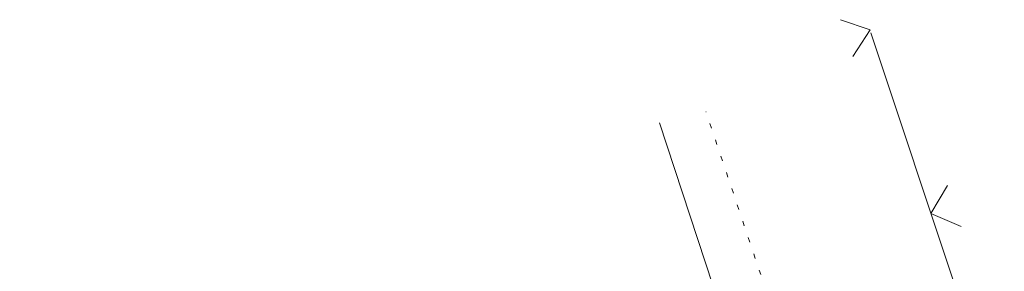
# Model space of a CAD drawing. Header units: millimetres. Extents: x 9396 to 25236, y 15106 to 31102.
# Tile 231 of 256: x 11704 to 11724, y 16824 to 16829. Entities that reach past the tile are written whole.
import ezdxf

# ---------------------------------------------------------------- set-up
doc = ezdxf.new("R2010")
doc.units = ezdxf.units.MM
doc.linetypes.add('DOT', pattern=[0.25, 0, -0.25])
for name, color, linetype, lineweight, true_color in [('1001010', 7, 'Continuous', 9, 0x000000), ('1070000', 7, 'DOT', 9, 0x000000), ('3000260', 7, 'Continuous', 9, 0x000000)]:
    doc.layers.add(name, color=color, linetype=linetype, lineweight=lineweight, true_color=true_color)

msp = doc.modelspace()

# ---------------------------------------------------------------- linework, layer by layer
at = {"layer": '1001010', "color": 253}
msp.add_polyline3d([(11716.674, 16827.017, 0), (11719.798, 16817.517, 0), (11712.702, 16815.184, 0), (11714.038, 16811.177, 0), (11706.778, 16808.757, 0), (11703.616, 16818.244, 0)], dxfattribs=at)
at = {"layer": '1070000', "color": 253}
msp.add_polyline3d([(11705.698, 16805.057, 0), (11705.948, 16806.02, 0), (11706.591, 16807.356, 0), (11707.283, 16807.652, 0), (11715.247, 16810.521, 0), (11713.961, 16814.578, 0), (11721.084, 16816.952, 0), (11717.622, 16827.241, 0)], dxfattribs=at)
at = {"layer": '3000260', "color": 253}
msp.add_line((11726.698, 16811.717), (11720.986, 16828.849), dxfattribs=at)
for points in [[(11720.621, 16828.367, 0), (11720.971, 16828.907, 0), (11720.371, 16829.117, 0)], [(11722.831, 16824.897, 0), (11722.211, 16825.167, 0), (11722.551, 16825.737, 0)]]:
    msp.add_polyline3d(points, dxfattribs=at)

doc.saveas('drawing.dxf')
